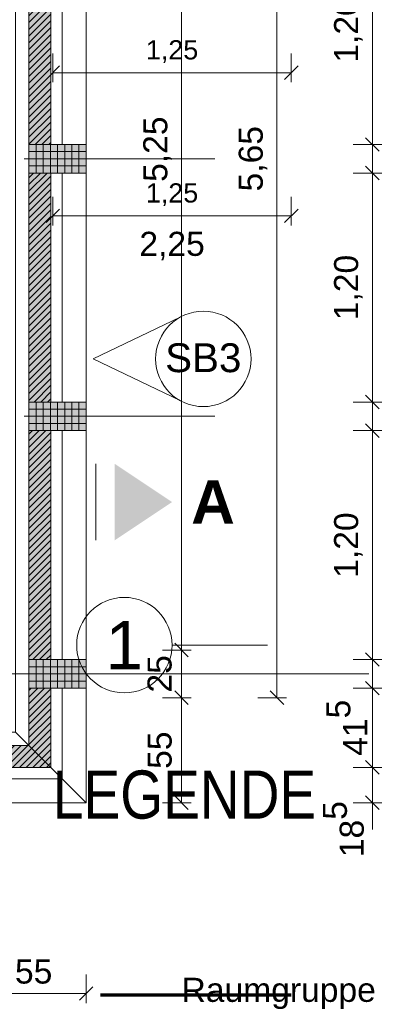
# Model space of a CAD drawing. Header units: metres. Extents: x -167 to 152, y -127 to 99.
# Tile 122 of 225: x 0.33 to 2.24, y -23.33 to -18.17. Entities that reach past the tile are written whole.
import ezdxf

# ---------------------------------------------------------------- set-up
doc = ezdxf.new("R2010")
doc.units = ezdxf.units.M
doc.header["$PDMODE"] = 1
doc.header["$PDSIZE"] = -2
for name, pattern in [('Achsen 01', [5.291531, 3.175, -1.058062, 0.352704, -0.705764]), ('gestrichelt - 01', [2, 1, -1]), ('Raster 01', [2, 1, -1])]:
    doc.linetypes.add(name, pattern=pattern)
doc.layers.get('0').update_dxf_attribs({"lineweight": 25})
for name, color, linetype, lineweight, true_color in [('014_Fassadenarbeiten-000 Aufsicht Betonfertigteile', 7, 'Continuous', 9, 0xc0c0c0), ('014_Fassadenarbeiten-000 Aufsicht Mauerwerk', 7, 'Continuous', 9, 0xa6a6a6), ('AV1-Achsen', 1, 'Achsen 01', 18, 0xff0000), ('AV1-Raster', 7, 'Raster 01', 9, 0xa6a6a6)]:
    doc.layers.add(name, color=color, linetype=linetype, lineweight=lineweight, true_color=true_color)
for name, color, linetype, lineweight in [('014_Fassadenarbeiten-330 Betonfertigteile vertikal', 7, 'Continuous', 9), ('014_Fassadenarbeiten-330 Filtermauerwerk 11.5cm', 7, 'Continuous', 9), ('014_Fassadenarbeiten-330 Mauerwerk 11.5cm', 7, 'Continuous', 9), ('_1.35m (3D)', 7, 'Continuous', 9), ('_GRU (2D)', 7, 'Continuous', 9), ('_Legende (2D)', 7, 'Continuous', 9), ('_OG 1 (2D)', 7, 'Continuous', 9), ('AV1-Brandschutzkonzept-Brandschutzkonzept', 7, 'Continuous', 5), ('Bemaßung-Bemaßung', 7, 'Continuous', 9), ('Keine', 7, 'Continuous', 9)]:
    doc.layers.add(name, color=color, linetype=linetype, lineweight=lineweight)
doc.layers.get('0').freeze()
doc.styles.add('Arial', font='arial.ttf')
doc.styles.add('Arial (bold)', font='arialbd.ttf')
doc.styles.add('Arial Narrow', font='ARIALN.TTF')
doc.dimstyles.new('COE 50', dxfattribs={"dimtxt": 126.090495, "dimasz": 0.001414, "dimexe": 0.001, "dimexo": 0.01, "dimgap": 0.001, "dimtad": 1, "dimdec": 3, "dimtxsty": 'Arial', "dimblk": 'VW_SLASH-4', "dimblk1": 'VW_SLASH-4', "dimblk2": 'VW_SLASH-4', "dimcen": 0, "dimadec": 3, "dimazin": 0, "dimtfac": 0.8, "dimtdec": 3, "dimtix": 1, "dimtmove": 0, "dimatfit": 0, "dimldrblk": 'VW_SLASH-3', "dimfxl": 0.002, "dimfxlon": 1, "dimfrac": 2, "dimtolj": 1, "dimarcsym": 0})
pattern_1 = [(-90, (0, 0), (0.0375, 0), [])]
pattern_2 = [(0, (0, 0), (2e-18, -0.0375), [])]
pattern_3 = [(45, (0, 0), (0.01767767, -0.01767767), [])]

# ---------------------------------------------------------------- blocks, each defined once
blk = doc.blocks.new('Group-2')
at = {"layer": 'AV1-Raster'}
for p, q in [((1.35, -18.9), (-40.5, -18.9)), ((1.35, -20.25), (-40.5, -20.25))]:
    blk.add_line(p, q, dxfattribs=at)
blk = doc.blocks.new('1.35m (3D)')
at = {"layer": 'AV1-Raster', "color": 7}
blk.add_blockref('Group-2', (0, 0), dxfattribs=at)
blk = doc.blocks.new('VW_SLASH-4')
at = {"color": 0, "linetype": 'ByBlock', "lineweight": -2, "transparency": 16777216}
blk.add_line((0, 0), (-1, 0), dxfattribs=at)
at = {"color": 0, "linetype": 'Continuous', "lineweight": 15, "transparency": 16777216, "flags": 128}
blk.add_lwpolyline([(0.5, 0.5), (-0.5, -0.5)], dxfattribs=at)
blk = doc.blocks.new('*D432')
at = {"layer": 'Bemaßung-Bemaßung', "color": 0, "lineweight": -2}
for p, q in [((-39.825, -24.675), (-39.825, -24.825)), ((0.675, -24.675), (0.675, -24.825)), ((0.6043, -24.775), (-39.7543, -24.775))]:
    blk.add_line(p, q, dxfattribs=at)
at = {"layer": 'Defpoints', "color": 0}
for p in [(-39.825, -22.275), (0.675, -22.275), (-39.825, -24.775)]:
    blk.add_point(p, dxfattribs=at)
at = {"layer": 'Bemaßung-Bemaßung', "color": 0, "lineweight": -2, "xscale": 0.070693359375, "yscale": 0.070693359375, "zscale": 0.070693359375, "rotation": 180}
blk.add_blockref('VW_SLASH-4', (-39.825, -24.775), dxfattribs=at)
at = {"layer": 'Bemaßung-Bemaßung', "color": 0, "lineweight": -2, "xscale": 0.070693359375, "yscale": 0.070693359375, "zscale": 0.070693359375}
blk.add_blockref('VW_SLASH-4', (0.675, -24.775), dxfattribs=at)
at = {"layer": 'Bemaßung-Bemaßung', "color": 0, "insert": (-19.575, -24.6492), "char_height": 0.12609, "attachment_point": 5, "style": 'Arial'}
blk.add_mtext('\\A1;40,50', dxfattribs=at)
blk = doc.blocks.new('VW_SLASH-3')
at = {"color": 0, "linetype": 'ByBlock', "lineweight": -2, "transparency": 16777216}
blk.add_line((0, 0), (-1, 0), dxfattribs=at)
at = {"color": 0, "linetype": 'Continuous', "lineweight": 15, "transparency": 16777216, "flags": 128}
blk.add_lwpolyline([(0.5, 0.5), (-0.5, -0.5)], dxfattribs=at)
blk = doc.blocks.new('*D434')
at = {"layer": 'Bemaßung-Bemaßung', "color": 0, "linetype": 'Continuous', "lineweight": -2}
for p, q in [((0.49, -24.175), (0.49, -24.325)), ((0.675, -24.175), (0.675, -24.325)), ((0.4193, -24.275), (0.3486, -24.275)), ((0.49, -24.275), (0.675, -24.275)), ((0.7457, -24.275), (0.8164, -24.275))]:
    blk.add_line(p, q, dxfattribs=at)
at = {"layer": 'Defpoints', "color": 0}
for p in [(0.49, -21.675), (0.675, -21.675), (0.675, -24.275)]:
    blk.add_point(p, dxfattribs=at)
at = {"layer": 'Bemaßung-Bemaßung', "color": 0, "lineweight": -2, "xscale": 0.070693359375, "yscale": 0.070693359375, "zscale": 0.070693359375}
blk.add_blockref('VW_SLASH-4', (0.49, -24.275), dxfattribs=at)
at = {"layer": 'Bemaßung-Bemaßung', "color": 0, "lineweight": -2, "xscale": 0.070693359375, "yscale": 0.070693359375, "zscale": 0.070693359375, "rotation": 180}
blk.add_blockref('VW_SLASH-4', (0.675, -24.275), dxfattribs=at)
at = {"layer": 'Bemaßung-Bemaßung', "color": 0, "insert": (0.5825, -24.6561), "char_height": 0.12609, "attachment_point": 5, "style": 'Arial'}
blk.add_mtext('\\A1;18\\S5^ ;', dxfattribs=at)
blk = doc.blocks.new('*D435')
at = {"layer": 'Bemaßung-Bemaßung', "color": 0, "linetype": 'Continuous', "lineweight": -2}
for p, q in [((0.075, -24.175), (0.075, -24.325)), ((0.49, -24.175), (0.49, -24.325)), ((0.1457, -24.275), (0.4193, -24.275))]:
    blk.add_line(p, q, dxfattribs=at)
at = {"layer": 'Defpoints', "color": 0}
for p in [(0.49, -21.675), (0.075, -22.275), (0.49, -24.275)]:
    blk.add_point(p, dxfattribs=at)
at = {"layer": 'Bemaßung-Bemaßung', "color": 0, "lineweight": -2, "xscale": 0.070693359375, "yscale": 0.070693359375, "zscale": 0.070693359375, "rotation": 180}
blk.add_blockref('VW_SLASH-4', (0.075, -24.275), dxfattribs=at)
at = {"layer": 'Bemaßung-Bemaßung', "color": 0, "lineweight": -2, "xscale": 0.070693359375, "yscale": 0.070693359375, "zscale": 0.070693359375}
blk.add_blockref('VW_SLASH-4', (0.49, -24.275), dxfattribs=at)
at = {"layer": 'Bemaßung-Bemaßung', "color": 0, "insert": (0.2825, -24.1407), "char_height": 0.12609, "attachment_point": 5, "style": 'Arial'}
blk.add_mtext('\\A1;41\\S5^ ;', dxfattribs=at)
blk = doc.blocks.new('*D526')
at = {"layer": 'Bemaßung-Bemaßung', "color": 0, "linetype": 'Continuous', "lineweight": -2}
for p, q in [((2.075, -17.625), (2.225, -17.625)), ((2.175, -18.7543), (2.175, -17.6957)), ((2.075, -18.825), (2.225, -18.825))]:
    blk.add_line(p, q, dxfattribs=at)
at = {"layer": 'Defpoints', "color": 0}
for p in [(0.675, -17.625), (2.175, -17.625), (0.675, -18.825)]:
    blk.add_point(p, dxfattribs=at)
at = {"layer": 'Bemaßung-Bemaßung', "color": 0, "lineweight": -2, "xscale": 0.070693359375, "yscale": 0.070693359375, "zscale": 0.070693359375}
for p, rotation in [((2.175, -17.625), 90), ((2.175, -18.825), 270)]:
    blk.add_blockref('VW_SLASH-4', p, dxfattribs=dict(at, rotation=rotation))
at = {"layer": 'Bemaßung-Bemaßung', "color": 0, "insert": (2.0492, -18.225), "char_height": 0.12609, "attachment_point": 5, "rotation": 90, "style": 'Arial'}
blk.add_mtext('\\A1;1,20', dxfattribs=at)
blk = doc.blocks.new('*D527')
at = {"layer": 'Bemaßung-Bemaßung', "color": 0, "linetype": 'Continuous', "lineweight": -2}
for p, q in [((2.175, -18.7543), (2.175, -18.6836)), ((2.075, -18.825), (2.225, -18.825)), ((2.175, -18.975), (2.175, -18.825)), ((2.075, -18.975), (2.225, -18.975)), ((2.175, -19.0457), (2.175, -19.1164))]:
    blk.add_line(p, q, dxfattribs=at)
at = {"layer": 'Defpoints', "color": 0}
for p in [(0.675, -18.825), (2.175, -18.825), (0.675, -18.975)]:
    blk.add_point(p, dxfattribs=at)
at = {"layer": 'Bemaßung-Bemaßung', "color": 0, "lineweight": -2, "xscale": 0.070693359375, "yscale": 0.070693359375, "zscale": 0.070693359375}
for p, rotation in [((2.175, -18.825), 270), ((2.175, -18.975), 90)]:
    blk.add_blockref('VW_SLASH-4', p, dxfattribs=dict(at, rotation=rotation))
at = {"layer": 'Bemaßung-Bemaßung', "color": 0, "insert": (2.3644, -18.9), "char_height": 0.12609, "attachment_point": 5, "rotation": 90, "style": 'Arial'}
blk.add_mtext('\\A1;15', dxfattribs=at)
blk = doc.blocks.new('*D528')
at = {"layer": 'Bemaßung-Bemaßung', "color": 0, "linetype": 'Continuous', "lineweight": -2}
for p, q in [((2.075, -18.975), (2.225, -18.975)), ((2.175, -20.1043), (2.175, -19.0457)), ((2.075, -20.175), (2.225, -20.175))]:
    blk.add_line(p, q, dxfattribs=at)
at = {"layer": 'Defpoints', "color": 0}
for p in [(0.675, -18.975), (2.175, -18.975), (0.675, -20.175)]:
    blk.add_point(p, dxfattribs=at)
at = {"layer": 'Bemaßung-Bemaßung', "color": 0, "lineweight": -2, "xscale": 0.070693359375, "yscale": 0.070693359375, "zscale": 0.070693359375}
for p, rotation in [((2.175, -18.975), 90), ((2.175, -20.175), 270)]:
    blk.add_blockref('VW_SLASH-4', p, dxfattribs=dict(at, rotation=rotation))
at = {"layer": 'Bemaßung-Bemaßung', "color": 0, "insert": (2.0492, -19.575), "char_height": 0.12609, "attachment_point": 5, "rotation": 90, "style": 'Arial'}
blk.add_mtext('\\A1;1,20', dxfattribs=at)
blk = doc.blocks.new('*D529')
at = {"layer": 'Bemaßung-Bemaßung', "color": 0, "linetype": 'Continuous', "lineweight": -2}
for p, q in [((2.175, -20.1043), (2.175, -20.0336)), ((2.075, -20.175), (2.225, -20.175)), ((2.175, -20.325), (2.175, -20.175)), ((2.075, -20.325), (2.225, -20.325)), ((2.175, -20.3957), (2.175, -20.4664))]:
    blk.add_line(p, q, dxfattribs=at)
at = {"layer": 'Defpoints', "color": 0}
for p in [(0.675, -20.175), (2.175, -20.175), (0.675, -20.325)]:
    blk.add_point(p, dxfattribs=at)
at = {"layer": 'Bemaßung-Bemaßung', "color": 0, "lineweight": -2, "xscale": 0.070693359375, "yscale": 0.070693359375, "zscale": 0.070693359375}
for p, rotation in [((2.175, -20.175), 270), ((2.175, -20.325), 90)]:
    blk.add_blockref('VW_SLASH-4', p, dxfattribs=dict(at, rotation=rotation))
at = {"layer": 'Bemaßung-Bemaßung', "color": 0, "insert": (2.3644, -20.25), "char_height": 0.12609, "attachment_point": 5, "rotation": 90, "style": 'Arial'}
blk.add_mtext('\\A1;15', dxfattribs=at)
blk = doc.blocks.new('*D530')
at = {"layer": 'Bemaßung-Bemaßung', "color": 0, "linetype": 'Continuous', "lineweight": -2}
for p, q in [((2.075, -20.325), (2.225, -20.325)), ((2.175, -21.4543), (2.175, -20.3957)), ((2.075, -21.525), (2.225, -21.525))]:
    blk.add_line(p, q, dxfattribs=at)
at = {"layer": 'Defpoints', "color": 0}
for p in [(0.675, -20.325), (2.175, -20.325), (0.675, -21.525)]:
    blk.add_point(p, dxfattribs=at)
at = {"layer": 'Bemaßung-Bemaßung', "color": 0, "lineweight": -2, "xscale": 0.070693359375, "yscale": 0.070693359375, "zscale": 0.070693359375}
for p, rotation in [((2.175, -20.325), 90), ((2.175, -21.525), 270)]:
    blk.add_blockref('VW_SLASH-4', p, dxfattribs=dict(at, rotation=rotation))
at = {"layer": 'Bemaßung-Bemaßung', "color": 0, "insert": (2.0492, -20.925), "char_height": 0.12609, "attachment_point": 5, "rotation": 90, "style": 'Arial'}
blk.add_mtext('\\A1;1,20', dxfattribs=at)
blk = doc.blocks.new('*D531')
at = {"layer": 'Bemaßung-Bemaßung', "color": 0, "linetype": 'Continuous', "lineweight": -2}
for p, q in [((2.175, -21.4543), (2.175, -21.3836)), ((2.075, -21.525), (2.225, -21.525)), ((2.175, -21.675), (2.175, -21.525)), ((2.075, -21.675), (2.225, -21.675)), ((2.175, -21.7457), (2.175, -21.8164))]:
    blk.add_line(p, q, dxfattribs=at)
at = {"layer": 'Defpoints', "color": 0}
for p in [(0.675, -21.525), (2.175, -21.525), (0.675, -21.675)]:
    blk.add_point(p, dxfattribs=at)
at = {"layer": 'Bemaßung-Bemaßung', "color": 0, "lineweight": -2, "xscale": 0.070693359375, "yscale": 0.070693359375, "zscale": 0.070693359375}
for p, rotation in [((2.175, -21.525), 270), ((2.175, -21.675), 90)]:
    blk.add_blockref('VW_SLASH-4', p, dxfattribs=dict(at, rotation=rotation))
at = {"layer": 'Bemaßung-Bemaßung', "color": 0, "insert": (2.3644, -21.6), "char_height": 0.12609, "attachment_point": 5, "rotation": 90, "style": 'Arial'}
blk.add_mtext('\\A1;15', dxfattribs=at)
blk = doc.blocks.new('*D532')
at = {"layer": 'Bemaßung-Bemaßung', "color": 0, "linetype": 'Continuous', "lineweight": -2}
for p, q in [((2.075, -21.675), (2.225, -21.675)), ((2.175, -22.0193), (2.175, -21.7457)), ((2.075, -22.09), (2.225, -22.09))]:
    blk.add_line(p, q, dxfattribs=at)
at = {"layer": 'Defpoints', "color": 0}
for p in [(0.675, -21.675), (2.175, -21.675), (0.49, -22.09)]:
    blk.add_point(p, dxfattribs=at)
at = {"layer": 'Bemaßung-Bemaßung', "color": 0, "lineweight": -2, "xscale": 0.070693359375, "yscale": 0.070693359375, "zscale": 0.070693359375}
for p, rotation in [((2.175, -21.675), 90), ((2.175, -22.09), 270)]:
    blk.add_blockref('VW_SLASH-4', p, dxfattribs=dict(at, rotation=rotation))
at = {"layer": 'Bemaßung-Bemaßung', "color": 0, "insert": (2.0407, -21.8825), "char_height": 0.12609, "attachment_point": 5, "rotation": 90, "style": 'Arial'}
blk.add_mtext('\\A1;41\\S5^ ;', dxfattribs=at)
blk = doc.blocks.new('*D533')
at = {"layer": 'Bemaßung-Bemaßung', "color": 0, "linetype": 'Continuous', "lineweight": -2}
for p, q in [((2.175, -22.0193), (2.175, -21.9486)), ((2.075, -22.09), (2.225, -22.09)), ((2.175, -22.275), (2.175, -22.09)), ((2.075, -22.275), (2.225, -22.275)), ((2.175, -22.3457), (2.175, -22.4164))]:
    blk.add_line(p, q, dxfattribs=at)
at = {"layer": 'Defpoints', "color": 0}
for p in [(0.49, -22.09), (2.175, -22.09), (0.075, -22.275)]:
    blk.add_point(p, dxfattribs=at)
at = {"layer": 'Bemaßung-Bemaßung', "color": 0, "lineweight": -2, "xscale": 0.070693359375, "yscale": 0.070693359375, "zscale": 0.070693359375}
for p, rotation in [((2.175, -22.09), 270), ((2.175, -22.275), 90)]:
    blk.add_blockref('VW_SLASH-4', p, dxfattribs=dict(at, rotation=rotation))
at = {"layer": 'Bemaßung-Bemaßung', "color": 0, "insert": (2.0236, -22.4137), "char_height": 0.12609, "attachment_point": 5, "rotation": 90, "style": 'Arial'}
blk.add_mtext('\\A1;18\\S5^ ;', dxfattribs=at)
blk = doc.blocks.new('*D591')
at = {"layer": 'Bemaßung-Bemaßung', "color": 0, "linetype": 'Continuous', "lineweight": -2}
for p, q in [((0.125, -23.175), (0.125, -23.325)), ((0.675, -23.175), (0.675, -23.325)), ((0.6043, -23.275), (0.1957, -23.275))]:
    blk.add_line(p, q, dxfattribs=at)
at = {"layer": 'Defpoints', "color": 0}
for p in [(0.125, -21.725), (0.675, -21.675), (0.125, -23.275)]:
    blk.add_point(p, dxfattribs=at)
at = {"layer": 'Bemaßung-Bemaßung', "color": 0, "lineweight": -2, "xscale": 0.070693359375, "yscale": 0.070693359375, "zscale": 0.070693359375, "rotation": 180}
blk.add_blockref('VW_SLASH-4', (0.125, -23.275), dxfattribs=at)
at = {"layer": 'Bemaßung-Bemaßung', "color": 0, "lineweight": -2, "xscale": 0.070693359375, "yscale": 0.070693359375, "zscale": 0.070693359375}
blk.add_blockref('VW_SLASH-4', (0.675, -23.275), dxfattribs=at)
at = {"layer": 'Bemaßung-Bemaßung', "color": 0, "insert": (0.4, -23.1609), "char_height": 0.12609, "attachment_point": 5, "style": 'Arial'}
blk.add_mtext('\\A1;55', dxfattribs=at)
blk = doc.blocks.new('*D603')
at = {"layer": 'Bemaßung-Bemaßung', "color": 0, "linetype": 'Continuous', "lineweight": -2}
for p, q in [((1.075, -21.725), (1.225, -21.725)), ((1.175, -21.7957), (1.175, -22.2043)), ((1.075, -22.275), (1.225, -22.275))]:
    blk.add_line(p, q, dxfattribs=at)
at = {"layer": 'Defpoints', "color": 0}
for p in [(-0.125, -21.725), (0.075, -22.275), (1.175, -22.275)]:
    blk.add_point(p, dxfattribs=at)
at = {"layer": 'Bemaßung-Bemaßung', "color": 0, "lineweight": -2, "xscale": 0.070693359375, "yscale": 0.070693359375, "zscale": 0.070693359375}
for p, rotation in [((1.175, -21.725), 90), ((1.175, -22.275), 270)]:
    blk.add_blockref('VW_SLASH-4', p, dxfattribs=dict(at, rotation=rotation))
at = {"layer": 'Bemaßung-Bemaßung', "color": 0, "insert": (1.0609, -22), "char_height": 0.12609, "attachment_point": 5, "rotation": 90, "style": 'Arial'}
blk.add_mtext('\\A1;55', dxfattribs=at)
blk = doc.blocks.new('*D604')
at = {"layer": 'Bemaßung-Bemaßung', "color": 0, "linetype": 'Continuous', "lineweight": -2}
for p, q in [((1.175, -21.4043), (1.175, -21.3336)), ((1.075, -21.475), (1.225, -21.475)), ((1.175, -21.475), (1.175, -21.725)), ((1.075, -21.725), (1.225, -21.725)), ((1.175, -21.7957), (1.175, -21.8664))]:
    blk.add_line(p, q, dxfattribs=at)
at = {"layer": 'Defpoints', "color": 0}
for p in [(-0.125, -21.475), (-0.125, -21.725), (1.175, -21.725)]:
    blk.add_point(p, dxfattribs=at)
at = {"layer": 'Bemaßung-Bemaßung', "color": 0, "lineweight": -2, "xscale": 0.070693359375, "yscale": 0.070693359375, "zscale": 0.070693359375}
for p, rotation in [((1.175, -21.475), 270), ((1.175, -21.725), 90)]:
    blk.add_blockref('VW_SLASH-4', p, dxfattribs=dict(at, rotation=rotation))
at = {"layer": 'Bemaßung-Bemaßung', "color": 0, "insert": (1.0606, -21.6), "char_height": 0.12609, "attachment_point": 5, "rotation": 90, "style": 'Arial'}
blk.add_mtext('\\A1;25', dxfattribs=at)
blk = doc.blocks.new('*D605')
at = {"layer": 'Bemaßung-Bemaßung', "color": 0, "linetype": 'Continuous', "lineweight": -2}
for p, q in [((1.075, -16.225), (1.225, -16.225)), ((1.175, -16.2957), (1.175, -21.4043)), ((1.075, -21.475), (1.225, -21.475))]:
    blk.add_line(p, q, dxfattribs=at)
at = {"layer": 'Defpoints', "color": 0}
for p in [(-0.125, -16.225), (-0.125, -21.475), (1.175, -21.475)]:
    blk.add_point(p, dxfattribs=at)
at = {"layer": 'Bemaßung-Bemaßung', "color": 0, "lineweight": -2, "xscale": 0.070693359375, "yscale": 0.070693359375, "zscale": 0.070693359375}
for p, rotation in [((1.175, -16.225), 90), ((1.175, -21.475), 270)]:
    blk.add_blockref('VW_SLASH-4', p, dxfattribs=dict(at, rotation=rotation))
at = {"layer": 'Bemaßung-Bemaßung', "color": 0, "insert": (1.0492, -18.85), "char_height": 0.12609, "attachment_point": 5, "rotation": 90, "style": 'Arial'}
blk.add_mtext('\\A1;5,25', dxfattribs=at)
blk = doc.blocks.new('*D652')
at = {"layer": 'Bemaßung-Bemaßung', "color": 0, "lineweight": -2}
for p, q in [((1.575, -16.075), (1.725, -16.075)), ((1.675, -16.1457), (1.675, -21.6543)), ((1.575, -21.725), (1.725, -21.725))]:
    blk.add_line(p, q, dxfattribs=at)
at = {"layer": 'Defpoints', "color": 0}
for p in [(0.125, -16.075), (0.125, -21.725), (1.675, -21.725)]:
    blk.add_point(p, dxfattribs=at)
at = {"layer": 'Bemaßung-Bemaßung', "color": 0, "lineweight": -2, "xscale": 0.070693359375, "yscale": 0.070693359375, "zscale": 0.070693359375}
for p, rotation in [((1.675, -16.075), 90.00000000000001), ((1.675, -21.725), 270)]:
    blk.add_blockref('VW_SLASH-4', p, dxfattribs=dict(at, rotation=rotation))
at = {"layer": 'Bemaßung-Bemaßung', "color": 0, "insert": (1.5492, -18.9), "char_height": 0.12609, "attachment_point": 5, "rotation": 90, "style": 'Arial'}
blk.add_mtext('\\A1;5,65', dxfattribs=at)
blk = doc.blocks.new('Group-807')
at = {"layer": 'Keine', "color": 7, "linetype": 'Continuous', "lineweight": 9, "transparency": 33554687, "flags": 128}
blk.add_lwpolyline([(1.1674, -19.7308), (0.7114, -19.9492), (1.1674, -20.1675)], dxfattribs=at)
at = {"layer": 'Keine', "color": 7, "linetype": 'Continuous', "lineweight": 9, "transparency": 33554687}
blk.add_circle((1.2892, -19.9492), 0.25, dxfattribs=at)
at = {"layer": 'Keine', "color": 7, "transparency": 33554687, "insert": (1.0892, -19.8673), "char_height": 0.15131, "attachment_point": 1, "line_spacing_factor": 0.967718, "style": 'Arial'}
blk.add_mtext('SB3', dxfattribs=at)
blk = doc.blocks.new('*D2133')
at = {"layer": 'Bemaßung-Bemaßung', "color": 0, "linetype": 'Continuous', "lineweight": -2, "transparency": 33554687}
for p, q in [((0.5004, -18.3492), (0.5004, -18.4992)), ((1.7504, -18.3492), (1.7504, -18.4992)), ((1.6797, -18.4492), (0.5711, -18.4492))]:
    blk.add_line(p, q, dxfattribs=at)
at = {"layer": 'Defpoints', "color": 0, "transparency": 33554687}
for p in [(0.5004, -18.1992), (1.7504, -18.1992), (0.5004, -18.4492)]:
    blk.add_point(p, dxfattribs=at)
at = {"layer": 'Bemaßung-Bemaßung', "color": 0, "lineweight": -2, "xscale": 0.070693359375, "yscale": 0.070693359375, "zscale": 0.070693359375, "rotation": 180}
blk.add_blockref('VW_SLASH-4', (0.5004, -18.4492), dxfattribs=at)
at = {"layer": 'Bemaßung-Bemaßung', "color": 0, "lineweight": -2, "xscale": 0.070693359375, "yscale": 0.070693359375, "zscale": 0.070693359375}
blk.add_blockref('VW_SLASH-4', (1.7504, -18.4492), dxfattribs=at)
at = {"layer": 'Bemaßung-Bemaßung', "color": 0, "lineweight": 25, "transparency": 33554687, "insert": (1.1254, -18.3385), "char_height": 0.10087, "attachment_point": 5, "style": 'Arial'}
blk.add_mtext('\\A1;1,25', dxfattribs=at)
blk = doc.blocks.new('*D2134')
at = {"layer": 'Bemaßung-Bemaßung', "color": 0, "linetype": 'Continuous', "lineweight": -2, "transparency": 33554687}
for p, q in [((0.5004, -19.0992), (0.5004, -19.2492)), ((1.7504, -19.0992), (1.7504, -19.2492)), ((1.6797, -19.1992), (0.5711, -19.1992))]:
    blk.add_line(p, q, dxfattribs=at)
at = {"layer": 'Defpoints', "color": 0, "transparency": 33554687}
for p in [(0.5004, -18.9492), (1.7504, -18.9492), (0.5004, -19.1992)]:
    blk.add_point(p, dxfattribs=at)
at = {"layer": 'Bemaßung-Bemaßung', "color": 0, "lineweight": -2, "xscale": 0.070693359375, "yscale": 0.070693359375, "zscale": 0.070693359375, "rotation": 180}
blk.add_blockref('VW_SLASH-4', (0.5004, -19.1992), dxfattribs=at)
at = {"layer": 'Bemaßung-Bemaßung', "color": 0, "lineweight": -2, "xscale": 0.070693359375, "yscale": 0.070693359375, "zscale": 0.070693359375}
blk.add_blockref('VW_SLASH-4', (1.7504, -19.1992), dxfattribs=at)
at = {"layer": 'Bemaßung-Bemaßung', "color": 0, "lineweight": 25, "transparency": 33554687, "insert": (1.1254, -19.0885), "char_height": 0.10087, "attachment_point": 5, "style": 'Arial'}
blk.add_mtext('\\A1;1,25', dxfattribs=at)
blk = doc.blocks.new('Group-754')
at = {"layer": 'AV1-Achsen'}
blk.add_line((-43.35, -21.6), (4.2, -21.6), dxfattribs=at)
blk = doc.blocks.new('GRU (2D)')
at = {"layer": 'AV1-Achsen', "color": 7}
blk.add_blockref('Group-754', (0, 0), dxfattribs=at)
blk = doc.blocks.new('OG 1 (2D)')
at = {"layer": '014_Fassadenarbeiten-330 Betonfertigteile vertikal', "linetype": 'Continuous', "lineweight": 0}
for points in [[(0.675, -18.825), (0.675, -18.975), (0.375, -18.975), (0.375, -18.825)], [(0.675, -20.175), (0.675, -20.325), (0.375, -20.325), (0.375, -20.175)], [(0.675, -21.525), (0.675, -21.675), (0.375, -21.675), (0.375, -21.525)]]:
    blk.add_hatch(color=9, dxfattribs=at).paths.add_polyline_path(points)
at = {"layer": '014_Fassadenarbeiten-330 Betonfertigteile vertikal', "linetype": 'Continuous', "lineweight": 9}
h = blk.add_hatch(dxfattribs=at)
h.set_pattern_fill('Stahlbetonfertigteil', color=8, style=0, pattern_type=2)
h.set_pattern_definition(pattern_1)
h.paths.add_polyline_path([(0.675, -18.825), (0.675, -18.975), (0.375, -18.975), (0.375, -18.825)])
at = {"layer": '014_Fassadenarbeiten-330 Betonfertigteile vertikal', "linetype": 'Continuous', "lineweight": 13}
h = blk.add_hatch(dxfattribs=at)
h.set_pattern_fill('Stahlbetonfertigteil-1', color=8, style=0, pattern_type=2)
h.set_pattern_definition(pattern_2)
h.paths.add_polyline_path([(0.675, -18.825), (0.675, -18.975), (0.375, -18.975), (0.375, -18.825)])
at = {"layer": '014_Fassadenarbeiten-330 Betonfertigteile vertikal', "linetype": 'Continuous', "lineweight": 9}
h = blk.add_hatch(dxfattribs=at)
h.set_pattern_fill('Stahlbetonfertigteil', color=8, style=0, pattern_type=2)
h.set_pattern_definition(pattern_1)
h.paths.add_polyline_path([(0.675, -20.175), (0.675, -20.325), (0.375, -20.325), (0.375, -20.175)])
at = {"layer": '014_Fassadenarbeiten-330 Betonfertigteile vertikal', "linetype": 'Continuous', "lineweight": 13}
h = blk.add_hatch(dxfattribs=at)
h.set_pattern_fill('Stahlbetonfertigteil-1', color=8, style=0, pattern_type=2)
h.set_pattern_definition(pattern_2)
h.paths.add_polyline_path([(0.675, -20.175), (0.675, -20.325), (0.375, -20.325), (0.375, -20.175)])
at = {"layer": '014_Fassadenarbeiten-330 Betonfertigteile vertikal', "linetype": 'Continuous', "lineweight": 9}
h = blk.add_hatch(dxfattribs=at)
h.set_pattern_fill('Stahlbetonfertigteil', color=8, style=0, pattern_type=2)
h.set_pattern_definition(pattern_1)
h.paths.add_polyline_path([(0.675, -21.525), (0.675, -21.675), (0.375, -21.675), (0.375, -21.525)])
at = {"layer": '014_Fassadenarbeiten-330 Betonfertigteile vertikal', "linetype": 'Continuous', "lineweight": 13}
h = blk.add_hatch(dxfattribs=at)
h.set_pattern_fill('Stahlbetonfertigteil-1', color=8, style=0, pattern_type=2)
h.set_pattern_definition(pattern_2)
h.paths.add_polyline_path([(0.675, -21.525), (0.675, -21.675), (0.375, -21.675), (0.375, -21.525)])
at = {"layer": '014_Fassadenarbeiten-330 Filtermauerwerk 11.5cm', "linetype": 'Continuous', "lineweight": 0, "true_color": 0xd19783}
for points in [[(0.49, -18.825), (0.375, -18.825), (0.375, -17.625), (0.49, -17.625)], [(0.49, -20.175), (0.375, -20.175), (0.375, -18.975), (0.49, -18.975)], [(0.49, -21.525), (0.375, -21.525), (0.375, -20.325), (0.49, -20.325)]]:
    blk.add_hatch(color=33, dxfattribs=at).paths.add_polyline_path(points)
at = {"layer": '014_Fassadenarbeiten-330 Filtermauerwerk 11.5cm', "linetype": 'Continuous', "lineweight": 9}
h = blk.add_hatch(dxfattribs=at)
h.set_pattern_fill('Mauerwerk Münster', color=8, style=0, pattern_type=2)
h.set_pattern_definition(pattern_3)
h.paths.add_polyline_path([(0.49, -18.825), (0.375, -18.825), (0.375, -17.625), (0.49, -17.625)])
h = blk.add_hatch(dxfattribs=at)
h.set_pattern_fill('Mauerwerk Münster', color=8, style=0, pattern_type=2)
h.set_pattern_definition(pattern_3)
h.paths.add_polyline_path([(0.49, -20.175), (0.375, -20.175), (0.375, -18.975), (0.49, -18.975)])
h = blk.add_hatch(dxfattribs=at)
h.set_pattern_fill('Mauerwerk Münster', color=8, style=0, pattern_type=2)
h.set_pattern_definition(pattern_3)
h.paths.add_polyline_path([(0.49, -21.525), (0.375, -21.525), (0.375, -20.325), (0.49, -20.325)])
at = {"layer": '014_Fassadenarbeiten-330 Mauerwerk 11.5cm', "linetype": 'Continuous', "lineweight": 0, "true_color": 0xd19783}
blk.add_hatch(color=33, dxfattribs=at).paths.add_polyline_path([(0.49, -21.675), (0.49, -22.09), (0.075, -22.09), (0.075, -21.975), (0.375, -21.975), (0.375, -21.675)])
at = {"layer": '014_Fassadenarbeiten-330 Mauerwerk 11.5cm', "linetype": 'Continuous', "lineweight": 9}
h = blk.add_hatch(dxfattribs=at)
h.set_pattern_fill('Mauerwerk Münster', color=8, style=0, pattern_type=2)
h.set_pattern_definition(pattern_3)
h.paths.add_polyline_path([(0.49, -21.675), (0.49, -22.09), (0.075, -22.09), (0.075, -21.975), (0.375, -21.975), (0.375, -21.675)])
at = {"layer": '014_Fassadenarbeiten-000 Aufsicht Betonfertigteile', "flags": 128}
for points in [[(0.305, -21.905), (0.305, 0.305), (0.675, 0.675), (0.675, -22.275)], [(-39.455, -21.905), (0.305, -21.905), (0.675, -22.275), (-39.825, -22.275)]]:
    blk.add_lwpolyline(points, close=True, dxfattribs=at)
at = {"layer": '014_Fassadenarbeiten-000 Aufsicht Mauerwerk', "flags": 128}
for points in [[(0.375, -17.625), (0.55, -17.625), (0.55, -18.825), (0.375, -18.825)], [(0.55, -18.825), (0.375, -18.825), (0.375, -17.625), (0.55, -17.625)], [(0.375, -18.975), (0.55, -18.975), (0.55, -20.175), (0.375, -20.175)], [(0.55, -20.175), (0.375, -20.175), (0.375, -18.975), (0.55, -18.975)], [(0.375, -20.325), (0.55, -20.325), (0.55, -21.525), (0.375, -21.525)], [(0.55, -21.525), (0.375, -21.525), (0.375, -20.325), (0.55, -20.325)], [(0.075, -22.15), (0.075, -21.975), (0.375, -21.975), (0.375, -21.675), (0.55, -21.675), (0.55, -22.15)], [(0.375, -21.975), (0.375, -21.675), (0.55, -21.675), (0.55, -22.15), (0.075, -22.15), (0.075, -21.975)]]:
    blk.add_lwpolyline(points, close=True, dxfattribs=at)
at = {"layer": '014_Fassadenarbeiten-330 Betonfertigteile vertikal', "flags": 128}
for points in [[(0.675, -18.825), (0.675, -18.975), (0.375, -18.975), (0.375, -18.825)], [(0.675, -20.175), (0.675, -20.325), (0.375, -20.325), (0.375, -20.175)], [(0.675, -21.525), (0.675, -21.675), (0.375, -21.675), (0.375, -21.525)]]:
    blk.add_lwpolyline(points, close=True, dxfattribs=at)
at = {"layer": '014_Fassadenarbeiten-330 Filtermauerwerk 11.5cm', "flags": 128}
for points in [[(0.49, -18.825), (0.375, -18.825), (0.375, -17.625), (0.49, -17.625)], [(0.49, -20.175), (0.375, -20.175), (0.375, -18.975), (0.49, -18.975)], [(0.49, -21.525), (0.375, -21.525), (0.375, -20.325), (0.49, -20.325)]]:
    blk.add_lwpolyline(points, close=True, dxfattribs=at)
at = {"layer": '014_Fassadenarbeiten-330 Mauerwerk 11.5cm', "flags": 128}
blk.add_lwpolyline([(0.49, -21.675), (0.49, -22.09), (0.075, -22.09), (0.075, -21.975), (0.375, -21.975), (0.375, -21.675)], close=True, dxfattribs=at)
at = {"layer": 'Bemaßung-Bemaßung', "insert": (1.175, -23.275), "char_height": 0.12609, "attachment_point": 4, "line_spacing_factor": 0.969122, "style": 'Arial'}
blk.add_mtext('Raumgruppe', dxfattribs=at)
at = {"layer": 'Bemaßung-Bemaßung'}
dim = blk.add_linear_dim(base=(1.675, -21.725), p1=(0.125, -16.075), p2=(0.125, -21.725), angle=270, text='5,65', dimstyle='COE 50', override={"dimtxt": 0.12609, "dimasz": 0.070693, "dimexe": 0.05, "dimgap": 0.05, "dimpost": '<>', "dimtxsty": 'Arial', "dimtmove": 2, "dimfxl": 0.1}, dxfattribs=at)
dim.commit()
dim.dimension.update_dxf_attribs({"geometry": '*D652', "text_midpoint": (1.5492, -18.9)})
at = {"layer": 'Bemaßung-Bemaßung', "linetype": 'Continuous'}
for base, p1, p2, text, override, picture, middle in [((1.175, -21.475), (-0.125, -16.225), (-0.125, -21.475), '5,25', {"dimtxt": 0.12609, "dimasz": 0.070693, "dimexe": 0.05, "dimgap": 0.05, "dimpost": '<>', "dimtxsty": 'Arial', "dimtmove": 2, "dimfxl": 0.1}, '*D605', (1.0492, -18.85)), ((2.175, -17.625), (0.675, -18.825), (0.675, -17.625), '1,20', {"dimtxt": 0.12609, "dimasz": 0.070693, "dimexe": 0.05, "dimgap": 0.05, "dimpost": '<>', "dimtxsty": 'Arial', "dimtmove": 2, "dimfxl": 0.1}, '*D526', (2.0492, -18.225)), ((2.175, -18.825), (0.675, -18.975), (0.675, -18.825), '15', {"dimtxt": 0.12609, "dimasz": 0.070693, "dimexe": 0.05, "dimgap": 0.05, "dimpost": '<>', "dimtxsty": 'Arial', "dimtix": 0, "dimtmove": 2, "dimfxl": 0.1}, '*D527', (2.3644, -18.9)), ((2.175, -18.975), (0.675, -20.175), (0.675, -18.975), '1,20', {"dimtxt": 0.12609, "dimasz": 0.070693, "dimexe": 0.05, "dimgap": 0.05, "dimpost": '<>', "dimtxsty": 'Arial', "dimtmove": 2, "dimfxl": 0.1}, '*D528', (2.0492, -19.575)), ((2.175, -20.175), (0.675, -20.325), (0.675, -20.175), '15', {"dimtxt": 0.12609, "dimasz": 0.070693, "dimexe": 0.05, "dimgap": 0.05, "dimpost": '<>', "dimtxsty": 'Arial', "dimtix": 0, "dimtmove": 2, "dimfxl": 0.1}, '*D529', (2.3644, -20.25)), ((2.175, -20.325), (0.675, -21.525), (0.675, -20.325), '1,20', {"dimtxt": 0.12609, "dimasz": 0.070693, "dimexe": 0.05, "dimgap": 0.05, "dimpost": '<>', "dimtxsty": 'Arial', "dimtmove": 2, "dimfxl": 0.1}, '*D530', (2.0492, -20.925)), ((1.175, -21.725), (-0.125, -21.475), (-0.125, -21.725), '25', {"dimtxt": 0.12609, "dimasz": 0.070693, "dimexe": 0.05, "dimgap": 0.05, "dimpost": '<>', "dimtxsty": 'Arial', "dimtmove": 2, "dimfxl": 0.1}, '*D604', (1.0606, -21.6)), ((2.175, -21.525), (0.675, -21.675), (0.675, -21.525), '15', {"dimtxt": 0.12609, "dimasz": 0.070693, "dimexe": 0.05, "dimgap": 0.05, "dimpost": '<>', "dimtxsty": 'Arial', "dimtix": 0, "dimtmove": 2, "dimfxl": 0.1}, '*D531', (2.3644, -21.6)), ((2.175, -21.675), (0.49, -22.09), (0.675, -21.675), '41\\S5^ ;', {"dimtxt": 0.12609, "dimasz": 0.070693, "dimexe": 0.05, "dimgap": 0.05, "dimpost": '<>', "dimtxsty": 'Arial', "dimtmove": 2, "dimfxl": 0.1}, '*D532', (2.0407, -21.8825)), ((1.175, -22.275), (-0.125, -21.725), (0.075, -22.275), '55', {"dimtxt": 0.12609, "dimasz": 0.070693, "dimexe": 0.05, "dimgap": 0.05, "dimpost": '<>', "dimtxsty": 'Arial', "dimtmove": 2, "dimfxl": 0.1}, '*D603', (1.0609, -22))]:
    dim = blk.add_linear_dim(base=base, p1=p1, p2=p2, angle=270, text=text, dimstyle='COE 50', override=override, dxfattribs=at)
    dim.commit()
    dim.dimension.update_dxf_attribs({"geometry": picture, "text_midpoint": middle})
for base, p1, p2, text, override, picture, middle in [((0.49, -24.275), (0.075, -22.275), (0.49, -21.675), '41\\S5^ ;', {"dimtxt": 0.12609, "dimasz": 0.070693, "dimexe": 0.05, "dimgap": 0.05, "dimpost": '<>', "dimtxsty": 'Arial', "dimtmove": 2, "dimfxl": 0.1}, '*D435', (0.2825, -24.1407)), ((0.125, -23.275), (0.675, -21.675), (0.125, -21.725), '55', {"dimtxt": 0.12609, "dimasz": 0.070693, "dimexe": 0.05, "dimgap": 0.05, "dimpost": '<>', "dimtxsty": 'Arial', "dimtmove": 2, "dimfxl": 0.1}, '*D591', (0.4, -23.1609)), ((0.675, -24.275), (0.49, -21.675), (0.675, -21.675), '18\\S5^ ;', {"dimtxt": 0.12609, "dimasz": 0.070693, "dimexe": 0.05, "dimgap": 0.05, "dimpost": '<>', "dimtxsty": 'Arial', "dimtix": 0, "dimtmove": 2, "dimfxl": 0.1}, '*D434', (0.5825, -24.6561))]:
    dim = blk.add_linear_dim(base=base, p1=p1, p2=p2, text=text, dimstyle='COE 50', override=override, dxfattribs=at)
    dim.commit()
    dim.dimension.update_dxf_attribs({"geometry": picture, "text_midpoint": middle})
dim = blk.add_linear_dim(base=(2.175, -22.09), p1=(0.075, -22.275), p2=(0.49, -22.09), angle=270, text='18\\S5^ ;', dimstyle='COE 50', override={"dimtxt": 0.12609, "dimasz": 0.070693, "dimexe": 0.05, "dimgap": 0.05, "dimpost": '<>', "dimtxsty": 'Arial', "dimtix": 0, "dimtmove": 2, "dimfxl": 0.1}, dxfattribs=at)
dim.commit()
dim.dimension.update_dxf_attribs({"geometry": '*D533', "text_midpoint": (2.0236, -22.4137), "dimtype": 160})
at = {"layer": 'Bemaßung-Bemaßung'}
dim = blk.add_linear_dim(base=(-39.825, -24.775), p1=(0.675, -22.275), p2=(-39.825, -22.275), text='40,50', dimstyle='COE 50', override={"dimtxt": 0.12609, "dimasz": 0.070693, "dimexe": 0.05, "dimgap": 0.05, "dimpost": '<>', "dimtxsty": 'Arial', "dimtmove": 2, "dimfxl": 0.1}, dxfattribs=at)
dim.commit()
dim.dimension.update_dxf_attribs({"geometry": '*D432', "text_midpoint": (-19.575, -24.6492)})
blk = doc.blocks.new('Legende (2D)')
at = {"layer": 'AV1-Brandschutzkonzept-Brandschutzkonzept', "color": 14, "linetype": 'gestrichelt - 01', "lineweight": 70, "transparency": 33554687}
blk.add_line((1.7504, -23.2833), (0.5004, -23.2833), dxfattribs=at)
at = {"layer": 'Keine', "color": 7, "linetype": 'Achsen 01', "lineweight": 18, "transparency": 33554687}
blk.add_line((0.7254, -20.4992), (0.7254, -20.8992), dxfattribs=at)
at = {"layer": 'Keine', "color": 1, "linetype": 'Achsen 01', "lineweight": 18, "true_color": 0xff0000, "transparency": 33554687}
blk.add_line((1.6254, -21.4492), (1.1254, -21.4492), dxfattribs=at)
at = {"layer": 'Keine', "color": 1, "linetype": 'Continuous', "lineweight": 18, "true_color": 0xff0000, "transparency": 33554687}
blk.add_circle((0.8754, -21.4492), 0.25, dxfattribs=at)
at = {"layer": 'Keine', "color": 7, "linetype": 'Continuous', "lineweight": 18, "transparency": 33554687}
blk.add_solid([(0.8254, -20.4992), (0.8254, -20.8992), (1.1254, -20.6992)], dxfattribs=at)
at = {"layer": 'Keine', "color": 7, "transparency": 33554687}
blk.add_blockref('Group-807', (0, 0), dxfattribs=at)
for s, insert, char_height, attachment_point, line_spacing_factor, style in [('2,25', (1.1254, -19.2829), 0.12609, 2, 0.969122, 'Arial'), ('A', (1.2254, -20.6992), 0.227, 4, 0.969122, 'Arial (bold)'), ('LEGENDE', (0.5004, -22.1064), 0.25218, 1, 0.966594, 'Arial Narrow')]:
    blk.add_mtext(s, dxfattribs=dict(at, insert=insert, char_height=char_height, attachment_point=attachment_point, line_spacing_factor=line_spacing_factor, style=style))
at = {"layer": 'Keine', "color": 1, "true_color": 0xff0000, "transparency": 33554687, "insert": (0.8754, -21.4492), "char_height": 0.2522, "attachment_point": 5, "line_spacing_factor": 0.969122, "style": 'Arial'}
blk.add_mtext('1', dxfattribs=at)
at = {"layer": 'Bemaßung-Bemaßung', "color": 7, "linetype": 'Continuous', "lineweight": 25, "transparency": 33554687}
for base, p1, p2, picture, middle in [((0.5004, -18.4492), (1.7504, -18.1992), (0.5004, -18.1992), '*D2133', (1.1254, -18.3385)), ((0.5004, -19.1992), (1.7504, -18.9492), (0.5004, -18.9492), '*D2134', (1.1254, -19.0885))]:
    dim = blk.add_linear_dim(base=base, p1=p1, p2=p2, text='1,25', dimstyle='COE 50', override={"dimtxt": 0.100872, "dimasz": 0.070693, "dimexe": 0.05, "dimgap": 0.05, "dimpost": '<>', "dimtxsty": 'Arial', "dimtmove": 2, "dimfxl": 0.1}, dxfattribs=at)
    dim.commit()
    dim.dimension.update_dxf_attribs({"geometry": picture, "text_midpoint": middle})

msp = doc.modelspace()

# ---------------------------------------------------------------- block references
at = {"layer": '_1.35m (3D)'}
msp.add_blockref('1.35m (3D)', (0, 0), dxfattribs=at)

# ---------------------------------------------------------------- next in the draw order: block references
at = {"layer": '_OG 1 (2D)'}
msp.add_blockref('OG 1 (2D)', (0, 0), dxfattribs=at)

# ---------------------------------------------------------------- next in the draw order: block references
at = {"layer": '_Legende (2D)'}
msp.add_blockref('Legende (2D)', (0, 0), dxfattribs=at)

# ---------------------------------------------------------------- next in the draw order: block references
at = {"layer": '_GRU (2D)'}
msp.add_blockref('GRU (2D)', (0, 0), dxfattribs=at)

doc.saveas('drawing.dxf')
